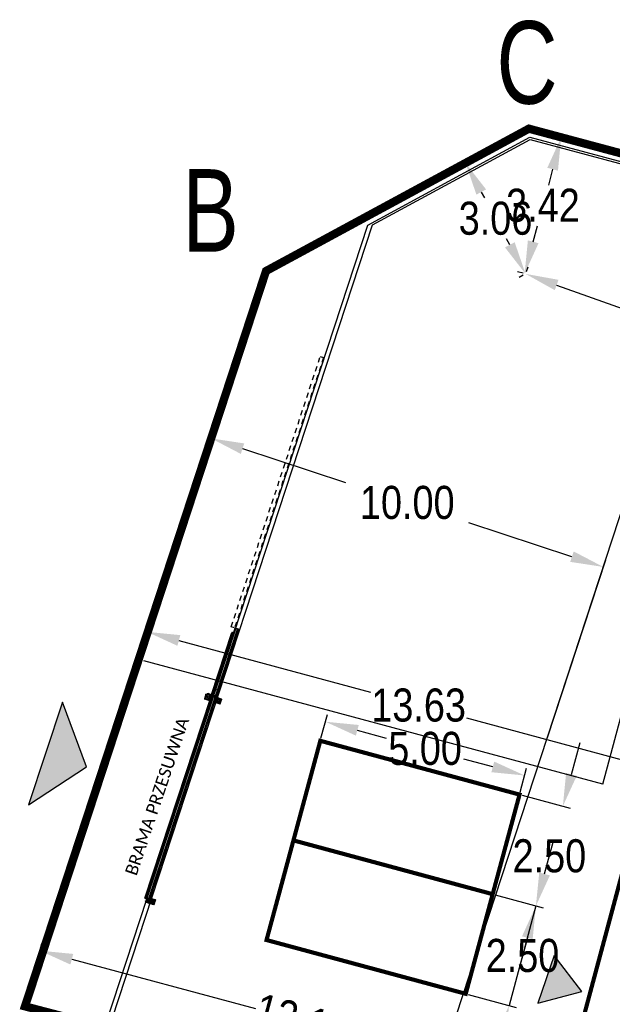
# Model space of a CAD drawing. Extents: x 6414462 to 20492237, y 5756825 to 17376351.
# Tile 13 of 127: x 6497148 to 6497162, y 5810102 to 5810126. Entities that reach past the tile are written whole.
import ezdxf

# ---------------------------------------------------------------- set-up
doc = ezdxf.new("R2010")
doc.units = 0
for name, pattern in [('Lipnica teren 1$0$ACAD_ISO03W100', [30, 12, -18]), ('Lipnica teren 1$0$ACAD_ISO04W100', [30, 24, -3, 0, -3]), ('Lipnica teren 1$0$HIDDEN2', [0.1875, 0.125, -0.0625])]:
    doc.linetypes.add(name, pattern=pattern)
doc.layers.add('Lipnica teren 1$0$AW OGRODZENIA', color=253, linetype='Continuous')
doc.layers.add('Lipnica teren 1$0$GRANICA', color=1, linetype='Lipnica teren 1$0$ACAD_ISO04W100', true_color=0xff0000)
doc.layers.add('Lipnica teren 1$0$miejsca postojowe', color=140, linetype='Continuous', true_color=0x00bfff)
doc.styles.add('Lipnica teren 1$0$Arial Narrow', font='txt')
doc.styles.add('Lipnica teren 1$0$WYMIARY', font='swisscl.ttf')
doc.dimstyles.new('Lipnica teren 1$0$Standard', dxfattribs={"dimtxt": 0.8, "dimasz": 0.8, "dimexe": 0.18, "dimexo": 0.0625, "dimgap": 0.09, "dimtad": 0, "dimtih": 1, "dimtoh": 1, "dimzin": 0, "dimdsep": 46, "dimtxsty": 'Lipnica teren 1$0$Arial Narrow', "dimcen": 0.8, "dimadec": 0, "dimazin": 0, "dimtfac": 1, "dimtofl": 0, "dimtmove": 0, "dimatfit": 3, "dimfxl": 1, "dimtolj": 1, "dimtzin": 0, "dimarcsym": 0})

# ---------------------------------------------------------------- blocks, each defined once
blk = doc.blocks.new('*D47')
at = {"color": 0, "lineweight": -2, "transparency": 16777216}
for p, q in [((6497150.576, 5810110.902), (6497150.643, 5810111.149)), ((6497151.368, 5810110.767), (6497156.011, 5810109.512)), ((6497162.986, 5810107.627), (6497158.343, 5810108.882)), ((6497164.151, 5810108.873), (6497163.711, 5810107.245))]:
    blk.add_line(p, q, dxfattribs=at)
at = {"color": 0, "transparency": 16777216}
for points in [[(6497151.403, 5810110.896), (6497151.333, 5810110.638), (6497150.596, 5810110.976)], [(6497163.02, 5810107.756), (6497162.951, 5810107.499), (6497163.758, 5810107.419)]]:
    blk.add_solid(points, dxfattribs=at)
at = {"layer": 'Defpoints', "color": 0, "transparency": 16777216}
for p in [(6497150.596, 5810110.976), (6497150.56, 5810110.841), (6497164.167, 5810108.933)]:
    blk.add_point(p, dxfattribs=at)
at = {"color": 0, "transparency": 16777216, "insert": (6497157.177, 5810109.197), "char_height": 0.8, "attachment_point": 5, "style": 'Lipnica teren 1$0$Arial Narrow'}
blk.add_mtext('\\A1;13.63', dxfattribs=at)
blk = doc.blocks.new('*D50')
at = {"color": 0, "lineweight": -2, "transparency": 16777216}
for p, q in [((6497154.811, 5810108.397), (6497154.967, 5810108.972)), ((6497155.692, 5810108.59), (6497156.392, 5810108.401)), ((6497158.975, 5810107.704), (6497158.274, 5810107.893)), ((6497159.639, 5810107.094), (6497159.794, 5810107.669))]:
    blk.add_line(p, q, dxfattribs=at)
at = {"color": 0, "transparency": 16777216}
for points in [[(6497155.727, 5810108.719), (6497155.657, 5810108.461), (6497154.92, 5810108.798)], [(6497159.009, 5810107.832), (6497158.94, 5810107.575), (6497159.747, 5810107.495)]]:
    blk.add_solid(points, dxfattribs=at)
at = {"layer": 'Defpoints', "color": 0, "transparency": 16777216}
for p in [(6497154.92, 5810108.798), (6497154.795, 5810108.336), (6497159.622, 5810107.033)]:
    blk.add_point(p, dxfattribs=at)
at = {"color": 0, "transparency": 16777216, "insert": (6497157.333, 5810108.147), "char_height": 0.8, "attachment_point": 5, "style": 'Lipnica teren 1$0$Arial Narrow'}
blk.add_mtext('\\A1;5.00', dxfattribs=at)
blk = doc.blocks.new('*D51')
at = {"color": 0, "lineweight": -2, "transparency": 16777216}
for p, q in [((6497160.879, 5810107.523), (6497161.088, 5810108.295)), ((6497159.683, 5810107.017), (6497160.845, 5810106.703)), ((6497159.031, 5810104.604), (6497160.193, 5810104.29)), ((6497159.811, 5810103.564), (6497159.602, 5810102.792))]:
    blk.add_line(p, q, dxfattribs=at)
at = {"color": 0, "transparency": 16777216}
for points in [[(6497160.751, 5810107.557), (6497161.008, 5810107.488), (6497160.671, 5810106.75)], [(6497159.682, 5810103.599), (6497159.94, 5810103.53), (6497160.019, 5810104.337)]]:
    blk.add_solid(points, dxfattribs=at)
at = {"layer": 'Defpoints', "color": 0, "transparency": 16777216}
for p in [(6497159.622, 5810107.033), (6497158.971, 5810104.62), (6497160.019, 5810104.337)]:
    blk.add_point(p, dxfattribs=at)
at = {"color": 0, "transparency": 16777216, "insert": (6497160.345, 5810105.544), "char_height": 0.8, "attachment_point": 5, "style": 'Lipnica teren 1$0$Arial Narrow'}
blk.add_mtext('\\A1;2.50', dxfattribs=at)
blk = doc.blocks.new('*D52')
at = {"color": 0, "lineweight": -2, "transparency": 16777216}
for p, q in [((6497160.228, 5810105.109), (6497160.436, 5810105.881)), ((6497159.031, 5810104.604), (6497160.193, 5810104.29)), ((6497160.019, 5810104.337), (6497159.368, 5810101.923)), ((6497158.38, 5810102.19), (6497159.542, 5810101.876)), ((6497159.159, 5810101.151), (6497158.951, 5810100.378))]:
    blk.add_line(p, q, dxfattribs=at)
at = {"color": 0, "transparency": 16777216}
for points in [[(6497160.099, 5810105.144), (6497160.357, 5810105.074), (6497160.019, 5810104.337)], [(6497159.031, 5810101.186), (6497159.288, 5810101.116), (6497159.368, 5810101.923)]]:
    blk.add_solid(points, dxfattribs=at)
at = {"layer": 'Defpoints', "color": 0, "transparency": 16777216}
for p in [(6497158.971, 5810104.62), (6497158.319, 5810102.206), (6497159.368, 5810101.923)]:
    blk.add_point(p, dxfattribs=at)
at = {"color": 0, "transparency": 16777216, "insert": (6497159.694, 5810103.13), "char_height": 0.8, "attachment_point": 5, "style": 'Lipnica teren 1$0$Arial Narrow'}
blk.add_mtext('\\A1;2.50', dxfattribs=at)
blk = doc.blocks.new('*D54')
at = {"color": 0, "lineweight": -2, "transparency": 16777216}
for p, q in [((6497147.656, 5810101.962), (6497148.048, 5810103.424)), ((6497148.774, 5810103.043), (6497153.221, 5810101.85)), ((6497159.919, 5810100.053), (6497155.472, 5810101.246)), ((6497160.378, 5810098.677), (6497160.738, 5810100.02))]:
    blk.add_line(p, q, dxfattribs=at)
at = {"color": 0, "transparency": 16777216}
for points in [[(6497148.809, 5810103.172), (6497148.74, 5810102.915), (6497148.002, 5810103.251)], [(6497159.953, 5810100.182), (6497159.884, 5810099.924), (6497160.692, 5810099.846)]]:
    blk.add_solid(points, dxfattribs=at)
at = {"layer": 'Defpoints', "color": 0, "transparency": 16777216}
for p in [(6497147.64, 5810101.902), (6497160.692, 5810099.846), (6497160.362, 5810098.616)]:
    blk.add_point(p, dxfattribs=at)
at = {"color": 0, "transparency": 16777216, "insert": (6497154.347, 5810101.548), "char_height": 0.8, "attachment_point": 5, "rotation": 344.9811, "style": 'Lipnica teren 1$0$Arial Narrow'}
blk.add_mtext('\\A1;13.14', dxfattribs=at)
blk = doc.blocks.new('Lipnica teren 1$0$Lampka oszczegawcza_gora')
at = {"layer": 'Lipnica teren 1$0$AW OGRODZENIA'}
for p, q in [((-4, 2), (-4, 117)), ((-3, 3), (-3, 117)), ((-1, 121), (-2, 122)), ((117, 123), (2, 123)), ((117, 123), (3, 123)), ((122, 122), (121, 121)), ((123, 2), (123, 117)), ((123, 3), (123, 117)), ((-2, -2), (-1, -1)), ((117, -4), (2, -4)), ((117, -3), (3, -3)), ((44, -4), (45, -4)), ((45, -4), (75, -4)), ((45, -4), (51, -22)), ((69, -22), (51, -22)), ((69, -22), (75, -4)), ((75, -4), (75, -4)), ((121, -1), (122, -2))]:
    blk.add_line(p, q, dxfattribs=at)
at = {"layer": 'Lipnica teren 1$0$AW OGRODZENIA', "color": 30}
for p, q in [((10, 105), (-3, 117)), ((-3, 3), (10, 15)), ((3, 123), (15, 110)), ((15, 10), (3, -3)), ((55, 60), (10, 105)), ((10, 15), (55, 60)), ((15, 110), (60, 65)), ((60, 55), (15, 10)), ((60, 65), (105, 110)), ((105, 10), (60, 55)), ((110, 105), (65, 60)), ((65, 60), (110, 15)), ((105, 110), (117, 123)), ((117, -3), (105, 10)), ((123, 117), (110, 105)), ((110, 15), (123, 3))]:
    blk.add_line(p, q, dxfattribs=at)
at = {"layer": 'Lipnica teren 1$0$AW OGRODZENIA', "color": 1, "linetype": 'Lipnica teren 1$0$ACAD_ISO03W100', "ltscale": 0.2}
for p, q in [((120, 120), (0, 120)), ((0, 120), (0, 0)), ((0, 0), (120, 0)), ((120, 0), (120, 120))]:
    blk.add_line(p, q, dxfattribs=at)
at = {"layer": 'Lipnica teren 1$0$AW OGRODZENIA'}
for radius in [5, 4.3]:
    blk.add_circle((60, -29), radius, dxfattribs=at)
for centre, radius, start, end in [((2, 117), 6, 135, 180), ((2, 2), 6, 180, 225), ((2, 117), 6, 90, 135), ((117, 117), 6, 45, 90), ((117, 117), 6, 0, 45), ((117, 2), 6, 315, 360), ((2, 2), 6, 225, 270), ((60, -29), 9, 123.7682, 180), ((60, -29), 9, 180, 56.2318), ((117, 2), 6, 270, 315)]:
    blk.add_arc(centre, radius, start, end, dxfattribs=at)
at = {"layer": 'Lipnica teren 1$0$AW OGRODZENIA', "color": 30}
for centre, radius, start, end in [((564, 60), 555, 175.3673, 184.6327), ((564, 60), 555, 175.3673, 184.6327), ((15, 105), 5.56, 93.3187, 176.6813), ((15, 105), 5.56, 93.3187, 176.6813), ((15, 15), 5.56, 183.3185, 266.6815), ((15, 15), 5.56, 183.3185, 266.6815), ((60, -444), 555, 85.3673, 94.6327), ((60, -444), 555, 85.3673, 94.6327), ((60, 564), 555, 265.3673, 274.6327), ((60, 564), 555, 265.3673, 274.6327), ((105, 105), 5.55, 3.2922, 86.7078), ((105, 105), 5.55, 3.2922, 86.7078), ((105, 15), 5.56, 273.3185, 356.6815), ((105, 15), 5.56, 273.3185, 356.6815), ((-444, 60), 555, 355.3673, 4.6327), ((-444, 60), 555, 355.3673, 4.6327)]:
    blk.add_arc(centre, radius, start, end, dxfattribs=at)
at = {"layer": 'Lipnica teren 1$0$AW OGRODZENIA'}
for centre, major_axis, start_param, end_param in [((5, 115), (6.89, -5.44), 2.969208, 3.632637), ((5, 5), (6.89, 5.44), 2.650548, 3.313977), ((5, 115), (5.44, -6.89), 2.650548, 3.313977), ((115, 115), (-5.44, -6.89), 2.969208, 3.632637), ((115, 115), (-6.89, -5.44), 2.650548, 3.313977), ((115, 5), (-6.89, 5.44), 2.969208, 3.632637), ((5, 5), (5.44, 6.89), 2.969208, 3.632637), ((115, 5), (-5.44, 6.89), 2.650548, 3.313977)]:
    blk.add_ellipse(centre, major_axis=major_axis, ratio=0.677838, start_param=start_param, end_param=end_param, dxfattribs=at)
at = {"layer": 'Lipnica teren 1$0$AW OGRODZENIA', "color": 30}
for major_axis, start_param, end_param in [((4.24, 4.24), 0.907368, 2.234225), ((-4.24, 4.24), 0.907368, 2.234225), ((-4.24, 4.24), 4.04896, 5.375818), ((-4.24, -4.24), 0.907368, 2.234225)]:
    blk.add_ellipse((60, 60), major_axis=major_axis, ratio=0.781614, start_param=start_param, end_param=end_param, dxfattribs=at)
blk = doc.blocks.new('Lipnica teren 1$0$br1')
for p, q in [((9.026, 0.309), (9.028, 0.309)), ((9.026, 0.309), (9.026, 0.224)), ((9.028, 0.309), (9.049, 0.309)), ((9.028, 0.309), (9.028, 0.224)), ((9.034, 0.297), (9.034, 0.281)), ((9.034, 0.264), (9.034, 0.248)), ((9.043, 0.281), (9.043, 0.297)), ((9.043, 0.248), (9.043, 0.264)), ((9.049, 0.309), (9.054, 0.309)), ((9.049, 0.309), (9.049, 0.224)), ((9.054, 0.309), (9.054, 0.224)), ((3.781, 0.066), (3.781, -0.046)), ((3.781, 0.066), (3.785, 0.066)), ((3.882, 0.151), (3.782, 0.151)), ((3.782, 0.151), (3.782, 0.051)), ((3.782, -0.05), (3.782, 0.07)), ((3.782, 0.07), (3.902, 0.07)), ((3.782, 0.051), (3.882, 0.051)), ((3.882, 0.051), (3.782, 0.051)), ((3.782, 0.051), (3.782, 0.001)), ((3.782, 0.001), (3.882, 0.001)), ((3.782, 0), (3.782, -0.05)), ((3.784, 0.138), (3.783, 0.137)), ((3.783, 0.137), (3.783, 0.131)), ((3.783, 0.131), (3.784, 0.13)), ((3.784, 0.13), (3.784, 0.138)), ((3.796, 0.138), (3.784, 0.138)), ((3.784, 0.138), (3.796, 0.138)), ((3.784, 0.131), (3.796, 0.131)), ((3.784, 0.13), (3.796, 0.13)), ((3.785, -0.046), (3.785, 0.066)), ((3.898, 0.072), (3.787, 0.072)), ((3.787, 0.068), (3.787, 0.072)), ((3.787, 0.068), (3.898, 0.068)), ((3.794, 0.051), (3.794, -0.031)), ((3.797, 0.051), (3.794, 0.051)), ((3.797, 0.142), (3.796, 0.141)), ((3.796, 0.141), (3.796, 0.14)), ((3.796, 0.134), (3.796, 0.14)), ((3.796, 0.129), (3.796, 0.134)), ((3.796, 0.128), (3.796, 0.129)), ((3.796, 0.128), (3.797, 0.127)), ((3.797, 0.085), (3.797, 0.17)), ((3.797, 0.17), (3.802, 0.17)), ((3.797, 0.142), (3.797, 0.142)), ((3.797, 0.138), (3.797, 0.138)), ((3.797, 0.131), (3.797, 0.131)), ((3.797, 0.127), (3.797, 0.127)), ((3.797, 0.11), (3.797, 0.119)), ((3.797, 0.085), (3.797, 0.11)), ((3.797, 0.051), (3.819, 0.03)), ((3.797, -0.031), (3.797, 0.051)), ((3.884, 0.059), (3.801, 0.059)), ((3.801, 0.055), (3.801, 0.059)), ((3.823, 0.033), (3.801, 0.055)), ((3.801, 0.055), (3.884, 0.055)), ((3.802, 0.17), (3.803, 0.17)), ((3.802, 0.17), (3.802, 0.085)), ((3.808, 0.086), (3.808, 0.165)), ((3.811, 0.159), (3.835, 0.159)), ((3.835, 0.109), (3.811, 0.109)), ((3.812, 0.075), (3.872, 0.075)), ((3.872, 0.07), (3.812, 0.07)), ((3.867, 0.081), (3.813, 0.081)), ((3.819, 0.03), (3.819, -0.01)), ((3.819, 0.03), (3.823, 0.03)), ((3.862, 0.033), (3.823, 0.033)), ((3.823, 0.03), (3.823, 0.033)), ((3.823, -0.01), (3.823, 0.03)), ((3.823, 0.03), (3.862, 0.03)), ((3.838, 0.156), (3.838, 0.158)), ((3.838, 0.156), (3.838, 0.112)), ((3.838, 0.111), (3.838, 0.112)), ((3.841, 0.111), (3.841, 0.158)), ((3.842, 0.148), (3.841, 0.148)), ((3.841, 0.137), (3.842, 0.137)), ((3.842, 0.132), (3.841, 0.132)), ((3.841, 0.121), (3.842, 0.121)), ((3.842, 0.161), (3.863, 0.165)), ((3.842, 0.158), (3.864, 0.162)), ((3.842, 0.137), (3.842, 0.148)), ((3.842, 0.137), (3.842, 0.137)), ((3.842, 0.134), (3.842, 0.135)), ((3.842, 0.132), (3.842, 0.132)), ((3.842, 0.121), (3.842, 0.132)), ((3.864, 0.107), (3.842, 0.11)), ((3.863, 0.104), (3.842, 0.108)), ((3.844, 0.157), (3.896, 0.164)), ((3.844, 0.158), (3.864, 0.161)), ((3.844, 0.157), (3.844, 0.158)), ((3.845, 0.156), (3.844, 0.157)), ((3.845, 0.113), (3.844, 0.112)), ((3.844, 0.112), (3.844, 0.111)), ((3.844, 0.112), (3.896, 0.105)), ((3.844, 0.111), (3.864, 0.108)), ((3.896, 0.163), (3.845, 0.156)), ((3.845, 0.14), (3.845, 0.146)), ((3.845, 0.134), (3.845, 0.135)), ((3.845, 0.123), (3.845, 0.129)), ((3.896, 0.106), (3.845, 0.113)), ((3.859, 0.177), (3.859, 0.092)), ((3.862, 0.177), (3.859, 0.177)), ((3.859, 0.092), (3.862, 0.092)), ((3.862, 0.207), (3.862, 0.207)), ((3.862, 0.207), (3.862, 0.156)), ((3.862, 0.207), (3.862, 0.157)), ((3.862, 0.207), (8.952, 0.207)), ((3.862, 0.177), (9.019, 0.177)), ((3.862, 0.157), (9.019, 0.157)), ((3.862, 0.113), (3.862, 0.156)), ((3.862, 0.154), (9.019, 0.154)), ((3.862, 0.114), (9.019, 0.114)), ((3.862, 0.092), (3.862, 0.113)), ((9.019, 0.092), (3.862, 0.092)), ((3.884, 0.055), (3.862, 0.033)), ((3.862, 0.03), (3.862, 0.033)), ((3.862, 0.03), (3.862, -0.01)), ((3.862, 0.03), (3.866, 0.03)), ((3.864, 0.167), (3.863, 0.166)), ((3.863, 0.166), (3.864, 0.161)), ((3.863, 0.103), (3.864, 0.108)), ((3.864, 0.102), (3.863, 0.103)), ((3.895, 0.171), (3.864, 0.167)), ((3.864, 0.167), (3.865, 0.168)), ((3.895, 0.098), (3.864, 0.102)), ((3.864, 0.102), (3.865, 0.101)), ((3.865, 0.168), (3.894, 0.172)), ((3.865, 0.101), (3.894, 0.097)), ((3.866, 0.03), (3.888, 0.051)), ((3.866, -0.01), (3.866, 0.03)), ((3.872, 0.075), (3.872, 0.076)), ((3.872, 0.075), (3.872, 0.07)), ((3.882, 0.051), (3.882, 0.151)), ((3.882, 0.001), (3.882, 0.051)), ((3.884, 0.055), (3.884, 0.059)), ((3.888, 0.051), (3.888, -0.031)), ((3.888, 0.051), (3.891, 0.051)), ((3.891, -0.031), (3.891, 0.051)), ((3.894, 0.172), (3.904, 0.174)), ((3.894, 0.172), (3.895, 0.171)), ((3.894, 0.097), (3.895, 0.098)), ((3.894, 0.097), (3.904, 0.095)), ((3.905, 0.173), (3.895, 0.171)), ((3.896, 0.164), (3.895, 0.171)), ((3.896, 0.105), (3.895, 0.098)), ((3.905, 0.096), (3.895, 0.098)), ((3.896, 0.164), (3.906, 0.166)), ((3.906, 0.165), (3.896, 0.163)), ((3.896, 0.163), (3.896, 0.164)), ((3.906, 0.104), (3.896, 0.106)), ((3.896, 0.106), (3.896, 0.105)), ((3.896, 0.105), (3.906, 0.103)), ((3.898, 0.068), (3.898, 0.072)), ((3.9, 0.066), (3.9, -0.046)), ((3.9, 0.066), (3.904, 0.066)), ((3.902, 0.07), (3.902, -0.05)), ((3.905, 0.173), (3.904, 0.174)), ((3.905, 0.096), (3.904, 0.095)), ((3.904, -0.046), (3.904, 0.066)), ((3.906, 0.166), (3.905, 0.173)), ((3.906, 0.103), (3.905, 0.096)), ((3.906, 0.165), (3.906, 0.166)), ((3.906, 0.104), (3.906, 0.103)), ((8.901, 0.066), (8.901, -0.046)), ((8.901, 0.066), (8.905, 0.066)), ((8.902, 0.207), (8.902, 0.222)), ((8.902, -0.05), (8.902, 0.07)), ((8.902, 0.07), (9.022, 0.07)), ((8.905, -0.046), (8.905, 0.066)), ((9.018, 0.072), (8.907, 0.072)), ((8.907, 0.068), (8.907, 0.072)), ((8.907, 0.068), (9.018, 0.068)), ((8.914, 0.051), (8.914, -0.031)), ((8.917, 0.051), (8.914, 0.051)), ((8.92, 0.074), (8.917, 0.074)), ((8.917, 0.074), (8.917, 0.07)), ((8.917, 0.07), (8.92, 0.07)), ((8.917, 0.051), (8.939, 0.03)), ((8.917, -0.031), (8.917, 0.051)), ((8.92, 0.074), (9.051, 0.074)), ((8.92, 0.07), (8.92, 0.074)), ((8.92, 0.07), (9.051, 0.07)), ((9.004, 0.059), (8.921, 0.059)), ((8.921, 0.055), (8.921, 0.059)), ((8.943, 0.033), (8.921, 0.055)), ((8.921, 0.055), (9.004, 0.055)), ((8.939, 0.215), (8.95, 0.215)), ((8.939, 0.215), (8.939, 0.204)), ((8.939, 0.205), (8.953, 0.205)), ((8.939, 0.204), (8.939, 0.177)), ((8.939, 0.03), (8.939, -0.01)), ((8.939, 0.03), (8.943, 0.03)), ((8.982, 0.033), (8.943, 0.033)), ((8.943, 0.03), (8.943, 0.033)), ((8.943, -0.01), (8.943, 0.03)), ((8.943, 0.03), (8.982, 0.03)), ((8.972, 0.205), (9.019, 0.205)), ((8.973, 0.207), (9.019, 0.207)), ((8.975, 0.215), (9.019, 0.215)), ((9.004, 0.055), (8.982, 0.033)), ((8.982, 0.03), (8.982, 0.033)), ((8.982, 0.03), (8.982, -0.01)), ((8.982, 0.03), (8.986, 0.03)), ((8.986, 0.03), (9.008, 0.051)), ((8.986, -0.01), (8.986, 0.03)), ((9.004, 0.055), (9.004, 0.059)), ((9.008, 0.051), (9.008, -0.031)), ((9.008, 0.051), (9.011, 0.051)), ((9.011, -0.031), (9.011, 0.051)), ((9.018, 0.068), (9.018, 0.072)), ((9.019, 0.224), (9.019, 0.074)), ((9.019, 0.224), (9.052, 0.224)), ((9.02, 0.066), (9.02, -0.046)), ((9.02, 0.066), (9.024, 0.066)), ((9.022, 0.07), (9.022, -0.05)), ((9.024, 0.224), (9.024, 0.074)), ((9.024, 0.074), (9.052, 0.074)), ((9.024, 0.074), (9.052, 0.074)), ((9.024, -0.046), (9.024, 0.066)), ((9.034, 0.231), (9.034, 0.224)), ((9.034, 0.211), (9.034, 0.195)), ((9.034, 0.205), (9.034, 0.205)), ((9.034, 0.178), (9.034, 0.17)), ((9.034, 0.165), (9.034, 0.155)), ((9.034, 0.145), (9.034, 0.129)), ((9.034, 0.114), (9.043, 0.114)), ((9.034, 0.112), (9.034, 0.096)), ((9.035, 0.114), (9.042, 0.114)), ((9.037, 0.117), (9.04, 0.117)), ((9.043, 0.224), (9.043, 0.231)), ((9.043, 0.195), (9.043, 0.211)), ((9.043, 0.17), (9.043, 0.178)), ((9.043, 0.165), (9.043, 0.155)), ((9.043, 0.129), (9.043, 0.145)), ((9.043, 0.096), (9.043, 0.112)), ((9.052, 0.074), (9.051, 0.074)), ((9.051, 0.074), (9.051, 0.07)), ((9.052, 0.074), (9.051, 0.074)), ((9.051, 0.07), (9.057, 0.07)), ((9.051, 0.07), (9.057, 0.07)), ((9.052, 0.224), (9.057, 0.224)), ((9.052, 0.224), (9.052, 0.074)), ((9.052, 0.074), (9.057, 0.074)), ((9.052, 0.074), (9.057, 0.074)), ((9.057, 0.224), (9.057, 0.074)), ((9.057, 0.215), (10.639, 0.215)), ((9.057, 0.207), (9.202, 0.207)), ((9.057, 0.205), (10.534, 0.205)), ((9.057, 0.177), (9.202, 0.177)), ((9.057, 0.157), (9.202, 0.157)), ((9.057, 0.154), (9.202, 0.154)), ((9.057, 0.114), (9.202, 0.114)), ((10.759, 0.092), (9.057, 0.092)), ((9.057, 0.07), (9.057, 0.074)), ((9.057, 0.07), (9.057, 0.074)), ((9.202, 0.184), (9.202, 0.207)), ((9.202, 0.157), (9.202, 0.184)), ((9.202, 0.177), (10.759, 0.177)), ((9.202, 0.154), (10.752, 0.154)), ((9.202, 0.154), (9.202, 0.114)), ((9.202, 0.114), (10.752, 0.114)), ((10.528, 0.177), (10.528, 0.195)), ((10.545, 0.205), (10.639, 0.205)), ((10.55, 0.195), (10.55, 0.177)), ((10.639, 0.205), (10.639, 0.215)), ((10.639, 0.177), (10.639, 0.205)), ((10.759, 0.092), (10.759, 0.177)), ((10.759, 0.177), (10.762, 0.177)), ((10.759, 0.15), (10.759, 0.118)), ((10.759, 0.118), (10.759, 0.15)), ((10.762, 0.092), (10.759, 0.092)), ((10.762, 0.177), (10.762, 0.092)), ((3.781, -0.046), (3.785, -0.046)), ((3.902, -0.05), (3.782, -0.05)), ((3.898, -0.048), (3.787, -0.048)), ((3.787, -0.052), (3.787, -0.048)), ((3.787, -0.052), (3.898, -0.052)), ((3.794, -0.031), (3.797, -0.031)), ((3.819, -0.01), (3.797, -0.031)), ((3.801, -0.035), (3.823, -0.013)), ((3.884, -0.035), (3.801, -0.035)), ((3.801, -0.039), (3.801, -0.035)), ((3.801, -0.039), (3.884, -0.039)), ((3.819, -0.01), (3.823, -0.01)), ((3.862, -0.01), (3.823, -0.01)), ((3.823, -0.013), (3.823, -0.01)), ((3.823, -0.013), (3.862, -0.013)), ((3.862, -0.01), (3.866, -0.01)), ((3.862, -0.013), (3.862, -0.01)), ((3.862, -0.013), (3.884, -0.035)), ((3.888, -0.031), (3.866, -0.01)), ((3.884, -0.039), (3.884, -0.035)), ((3.891, -0.031), (3.888, -0.031)), ((3.898, -0.052), (3.898, -0.048)), ((3.9, -0.046), (3.904, -0.046)), ((8.901, -0.046), (8.905, -0.046)), ((9.022, -0.05), (8.902, -0.05)), ((9.018, -0.048), (8.907, -0.048)), ((8.907, -0.052), (8.907, -0.048)), ((8.907, -0.052), (9.018, -0.052)), ((8.914, -0.031), (8.917, -0.031)), ((8.939, -0.01), (8.917, -0.031)), ((8.921, -0.035), (8.943, -0.013)), ((9.004, -0.035), (8.921, -0.035)), ((8.921, -0.039), (8.921, -0.035)), ((8.921, -0.039), (9.004, -0.039)), ((8.939, -0.01), (8.943, -0.01)), ((8.982, -0.01), (8.943, -0.01)), ((8.943, -0.013), (8.943, -0.01)), ((8.943, -0.013), (8.982, -0.013)), ((8.982, -0.01), (8.986, -0.01)), ((8.982, -0.013), (8.982, -0.01)), ((8.982, -0.013), (9.004, -0.035)), ((9.008, -0.031), (8.986, -0.01)), ((9.004, -0.039), (9.004, -0.035)), ((9.011, -0.031), (9.008, -0.031)), ((9.018, -0.052), (9.018, -0.048)), ((9.02, -0.046), (9.024, -0.046))]:
    blk.add_line(p, q)
blk.add_circle((9.038, 0.162), 0.009)
for centre, radius, start, end in [((9.038, 0.297), 0.0045, 0, 180), ((9.038, 0.281), 0.0045, 180, 0), ((9.038, 0.264), 0.0045, 0, 180), ((9.038, 0.248), 0.0045, 180, 0), ((3.787, 0.066), 0.006, 90, 180), ((3.787, 0.066), 0.002, 90, 180), ((3.8, 0.14), 0.00367, 147.28, 178.3358), ((3.8, 0.14), 0.00375, 182.0046, 212.3796), ((3.8, 0.129), 0.00367, 147.28, 178.3358), ((3.8, 0.129), 0.00375, 182.0046, 212.3796), ((3.812, 0.085), 0.015, 180, 270), ((3.812, 0.085), 0.01, 180, 270), ((3.803, 0.165), 0.005, 0, 90), ((3.811, 0.156), 0.003, 90, 180), ((3.811, 0.112), 0.003, 180, 270), ((3.813, 0.086), 0.005, 180, 270), ((3.835, 0.156), 0.003, 0, 90), ((3.835, 0.112), 0.003, 270, 0), ((3.842, 0.158), 0.004, 98.3, 180), ((3.842, 0.111), 0.004, 180, 261.7), ((3.842, 0.158), 0.001, 98.3, 180), ((3.842, 0.111), 0.001, 180, 261.7), ((3.842, 0.146), 0.00257, 0, 90), ((3.842, 0.14), 0.00257, 270, 0), ((3.828, 0.135), 0.014, 0, 10.7398), ((3.828, 0.134), 0.014, 349.2602, 360), ((3.842, 0.129), 0.00257, 0, 90), ((3.842, 0.123), 0.00257, 270, 0), ((3.831, 0.135), 0.014, 0, 18.7125), ((3.831, 0.134), 0.014, 341.2875, 360), ((3.867, 0.076), 0.005, 0, 90), ((3.898, 0.066), 0.006, 0, 90), ((3.898, 0.066), 0.002, 0, 90), ((8.907, 0.066), 0.006, 90, 180), ((8.907, 0.066), 0.002, 90, 180), ((9.018, 0.066), 0.006, 0, 90), ((9.018, 0.066), 0.002, 0, 90), ((9.038, 0.231), 0.0045, 0, 180), ((9.038, 0.211), 0.0045, 0, 180), ((9.038, 0.215), 0.0045, 202.8854, 337.1146), ((9.038, 0.198), 0.0045, 0, 180), ((9.038, 0.195), 0.0045, 180, 0), ((9.038, 0.178), 0.0045, 0, 180), ((9.038, 0.182), 0.0045, 202.8854, 337.1146), ((9.038, 0.165), 0.0045, 0, 180), ((9.038, 0.145), 0.0045, 0, 180), ((9.038, 0.149), 0.0045, 202.8854, 337.1146), ((9.038, 0.132), 0.0045, 0, 180), ((9.038, 0.129), 0.0045, 180, 0), ((9.038, 0.112), 0.0045, 0, 180), ((9.038, 0.116), 0.0045, 202.8854, 337.1146), ((9.038, 0.096), 0.0045, 180, 0), ((10.539, 0.195), 0.011, 118.1149, 180), ((10.539, 0.195), 0.011, 61.885, 118.1149), ((10.539, 0.195), 0.011, 360, 61.885), ((3.787, -0.046), 0.006, 180, 270), ((3.787, -0.046), 0.002, 180, 270), ((3.898, -0.046), 0.002, 270, 0), ((3.898, -0.046), 0.006, 270, 0), ((8.907, -0.046), 0.006, 180, 270), ((8.907, -0.046), 0.002, 180, 270), ((9.018, -0.046), 0.002, 270, 0), ((9.018, -0.046), 0.006, 270, 0)]:
    blk.add_arc(centre, radius, start, end)
for centre, major_axis, ratio, start_param, end_param in [((3.813, 0.04), (0.0172, -0.0172), 0.492366, 2.684071, 3.599114), ((3.813, 0.04), (0.0151, -0.0151), 0.280139, 2.684071, 3.599114), ((3.823, 0.03), (-0.00424, -0.00424), 0.492366, 4.254867, 5.169911), ((3.862, 0.03), (-0.00424, 0.00424), 0.492366, 4.254867, 5.169911), ((3.872, 0.04), (-0.0172, -0.0172), 0.492366, 2.684071, 3.599114), ((3.872, 0.04), (-0.0151, -0.0151), 0.280139, 2.684071, 3.599114), ((8.933, 0.04), (0.0172, -0.0172), 0.492366, 2.684071, 3.599114), ((8.933, 0.04), (0.0151, -0.0151), 0.280139, 2.684071, 3.599114), ((8.943, 0.03), (-0.00424, -0.00424), 0.492366, 4.254867, 5.169911), ((8.982, 0.03), (-0.00424, 0.00424), 0.492366, 4.254867, 5.169911), ((8.992, 0.04), (-0.0172, -0.0172), 0.492366, 2.684071, 3.599114), ((8.992, 0.04), (-0.0151, -0.0151), 0.280139, 2.684071, 3.599114), ((10.752, 0.15), (-0.00793, 0), 0.504377, 3.141593, 4.712389), ((10.752, 0.118), (0.00793, 0), 0.504377, 4.712389, 6.283185), ((3.813, -0.02), (0.0172, 0.0172), 0.492366, 2.684071, 3.599114), ((3.813, -0.02), (0.0151, 0.0151), 0.280139, 2.684071, 3.599114), ((3.823, -0.01), (0.00424, -0.00424), 0.492366, 4.254867, 5.169911), ((3.862, -0.01), (-0.00424, -0.00424), 0.492366, 1.113275, 2.028318), ((3.872, -0.02), (-0.0172, 0.0172), 0.492366, 2.684071, 3.599114), ((3.872, -0.02), (-0.0151, 0.0151), 0.280139, 2.684071, 3.599114), ((8.933, -0.02), (0.0172, 0.0172), 0.492366, 2.684071, 3.599114), ((8.933, -0.02), (0.0151, 0.0151), 0.280139, 2.684071, 3.599114), ((8.943, -0.01), (0.00424, -0.00424), 0.492366, 4.254867, 5.169911), ((8.982, -0.01), (-0.00424, -0.00424), 0.492366, 1.113275, 2.028318), ((8.992, -0.02), (-0.0172, 0.0172), 0.492366, 2.684071, 3.599114), ((8.992, -0.02), (-0.0151, 0.0151), 0.280139, 2.684071, 3.599114)]:
    blk.add_ellipse(centre, major_axis=major_axis, ratio=ratio, start_param=start_param, end_param=end_param)
for points in [[(3.796, 0.134), (3.796, 0.135), (3.796, 0.136), (3.797, 0.137), (3.797, 0.138), (3.797, 0.138)], [(3.797, 0.131), (3.797, 0.131), (3.797, 0.132), (3.796, 0.133), (3.796, 0.134), (3.796, 0.134)]]:
    blk.add_open_spline(points, degree=3, knots=[0, 0, 0, 0, 0.5, 0.5, 1, 1, 1, 1])
at = {"xscale": 0.001, "yscale": 0.001, "zscale": 0.001}
blk.add_blockref('Lipnica teren 1$0$Lampka oszczegawcza_gora', (8.902, 0.225), dxfattribs=at)
blk = doc.blocks.new('*D58')
at = {"color": 0, "lineweight": -2, "transparency": 16777216}
for p, q in [((6497159.789, 5810119.707), (6497159.828, 5810119.819)), ((6497160.521, 5810119.379), (6497162.136, 5810118.801)), ((6497165.63, 5810117.551), (6497164.015, 5810118.129)), ((6497166.404, 5810117.339), (6497166.444, 5810117.451))]:
    blk.add_line(p, q, dxfattribs=at)
at = {"color": 0, "transparency": 16777216}
for points in [[(6497160.566, 5810119.505), (6497160.476, 5810119.254), (6497159.768, 5810119.649)], [(6497165.675, 5810117.676), (6497165.585, 5810117.425), (6497166.383, 5810117.281)]]:
    blk.add_solid(points, dxfattribs=at)
at = {"layer": 'Defpoints', "color": 0, "transparency": 16777216}
for p in [(6497159.767, 5810119.648), (6497166.383, 5810117.281), (6497166.383, 5810117.28)]:
    blk.add_point(p, dxfattribs=at)
at = {"color": 0, "transparency": 16777216, "insert": (6497163.075, 5810118.465), "char_height": 0.8, "attachment_point": 5, "style": 'Lipnica teren 1$0$Arial Narrow'}
blk.add_mtext('\\A1;7.03', dxfattribs=at)
blk = doc.blocks.new('*D479')
at = {"color": 0, "lineweight": -2, "transparency": 16777216}
for p, q in [((6497150.797, 5810111.533), (6497152.207, 5810115.834)), ((6497152.911, 5810115.414), (6497155.407, 5810114.596)), ((6497160.893, 5810112.797), (6497158.397, 5810113.616)), ((6497160.299, 5810108.418), (6497161.709, 5810112.719))]:
    blk.add_line(p, q, dxfattribs=at)
at = {"color": 0, "transparency": 16777216}
for points in [[(6497152.952, 5810115.541), (6497152.869, 5810115.287), (6497152.15, 5810115.663)], [(6497160.934, 5810112.924), (6497160.851, 5810112.671), (6497161.653, 5810112.548)]]:
    blk.add_solid(points, dxfattribs=at)
at = {"layer": 'Defpoints', "color": 0, "transparency": 16777216}
for p in [(6497152.15, 5810115.663), (6497150.777, 5810111.474), (6497160.28, 5810108.359)]:
    blk.add_point(p, dxfattribs=at)
at = {"color": 0, "transparency": 16777216, "insert": (6497156.902, 5810114.106), "char_height": 0.8, "attachment_point": 5, "style": 'Lipnica teren 1$0$Arial Narrow'}
blk.add_mtext('\\A1;10.00', dxfattribs=at)
blk = doc.blocks.new('*D60')
at = {"color": 0, "lineweight": -2, "transparency": 16777216}
for p, q in [((6497158.258, 5810122.306), (6497158.155, 5810122.25)), ((6497158.694, 5810121.632), (6497158.77, 5810121.491)), ((6497159.387, 5810120.353), (6497159.31, 5810120.494)), ((6497159.713, 5810119.619), (6497159.61, 5810119.563))]:
    blk.add_line(p, q, dxfattribs=at)
at = {"color": 0, "transparency": 16777216}
for points in [[(6497158.811, 5810121.696), (6497158.577, 5810121.569), (6497158.313, 5810122.336)], [(6497159.504, 5810120.416), (6497159.27, 5810120.289), (6497159.768, 5810119.649)]]:
    blk.add_solid(points, dxfattribs=at)
at = {"layer": 'Defpoints', "color": 0, "transparency": 16777216}
for p in [(6497158.313, 5810122.336), (6497159.768, 5810119.649), (6497159.768, 5810119.649)]:
    blk.add_point(p, dxfattribs=at)
at = {"color": 0, "transparency": 16777216, "insert": (6497159.04, 5810120.992), "char_height": 0.8, "attachment_point": 5, "style": 'Lipnica teren 1$0$Arial Narrow'}
blk.add_mtext('\\A1;3.06', dxfattribs=at)
blk = doc.blocks.new('*D480')
at = {"color": 0, "lineweight": -2, "transparency": 16777216}
for p, q in [((6497160.592, 5810122.968), (6497160.457, 5810123.004)), ((6497160.424, 5810122.185), (6497160.32, 5810121.796)), ((6497159.953, 5810120.427), (6497160.057, 5810120.816)), ((6497159.707, 5810119.664), (6497159.572, 5810119.7))]:
    blk.add_line(p, q, dxfattribs=at)
at = {"color": 0, "transparency": 16777216}
for points in [[(6497160.295, 5810122.219), (6497160.553, 5810122.15), (6497160.631, 5810122.958)], [(6497159.824, 5810120.461), (6497160.082, 5810120.392), (6497159.746, 5810119.654)]]:
    blk.add_solid(points, dxfattribs=at)
at = {"layer": 'Defpoints', "color": 0, "transparency": 16777216}
for p in [(6497160.631, 5810122.958), (6497160.652, 5810122.952), (6497159.767, 5810119.648)]:
    blk.add_point(p, dxfattribs=at)
at = {"color": 0, "transparency": 16777216, "insert": (6497160.189, 5810121.306), "char_height": 0.8, "attachment_point": 5, "style": 'Lipnica teren 1$0$Arial Narrow'}
blk.add_mtext('\\A1;3.42', dxfattribs=at)
blk = doc.blocks.new('Lipnica teren 1')
at = {"true_color": 0xa953a0}
h = blk.add_hatch(color=215, dxfattribs=at)
h.dxf.hatch_style = 1
h.paths.add_polyline_path([(6497147.723, 5810106.782), (6497149.129, 5810107.702), (6497148.547, 5810109.27)])
at = {"true_color": 0xf8d731}
h = blk.add_hatch(color=40, dxfattribs=at)
h.dxf.hatch_style = 1
h.paths.add_polyline_path([(6497160.069, 5810101.98), (6497161.131, 5810102.262), (6497160.462, 5810103.134)])
at = {"elevation": 10.22}
for points in [[(6497155.948, 5810120.827), (6497159.873, 5810122.959), (6497206.458, 5810110.482), (6497200.506, 5810088.258), (6497149.618, 5810101.516)], [(6497156.056, 5810120.835), (6497159.879, 5810122.906), (6497206.396, 5810110.447), (6497200.471, 5810088.319), (6497149.751, 5810101.602)]]:
    blk.add_lwpolyline(points, close=True, dxfattribs=at)
for points in [[(6497161.642, 5810107.283), (6497165.502, 5810121.653)], [(6497157.142, 5810098.787), (6497162.982, 5810116.603)], [(6497161.642, 5810107.283), (6497150.516, 5810110.272)]]:
    blk.add_lwpolyline(points, dxfattribs=at)
at = {"linetype": 'Lipnica teren 1$0$HIDDEN2', "elevation": 10.22}
blk.add_lwpolyline([(6497154.874, 5810117.624), (6497152.718, 5810111.069), (6497152.637, 5810111.096), (6497154.794, 5810117.65)], close=True, dxfattribs=at)
at = {"color": 215, "true_color": 0xa953a0, "elevation": 10.22}
blk.add_lwpolyline([(6497147.723, 5810106.782), (6497149.129, 5810107.702), (6497148.547, 5810109.27), (6497147.723, 5810106.782)], dxfattribs=at)
at = {"const_width": 0.1, "elevation": 10.22}
blk.add_lwpolyline([(6497162.176, 5810105.377), (6497168.454, 5810103.693), (6497166.64, 5810096.932), (6497160.362, 5810098.616)], close=True, dxfattribs=at)
at = {"color": 40, "true_color": 0xf8d731, "elevation": 10.22}
blk.add_lwpolyline([(6497160.069, 5810101.98), (6497161.131, 5810102.262), (6497160.462, 5810103.134), (6497160.069, 5810101.98)], dxfattribs=at)
at = {"layer": 'Lipnica teren 1$0$GRANICA', "ltscale": 0.1, "const_width": 0.2, "elevation": 10.22}
blk.add_lwpolyline([(6497153.48, 5810119.718), (6497159.849, 5810123.167), (6497206.696, 5810110.62), (6497200.644, 5810088.021), (6497147.64, 5810101.902)], close=True, dxfattribs=at)
at = {"layer": 'Lipnica teren 1$0$miejsca postojowe', "linetype": 'Lipnica teren 1$0$HIDDEN2', "ltscale": 10, "const_width": 0.1, "elevation": 10.22}
for points in [[(6497159.622, 5810107.033), (6497154.795, 5810108.336), (6497154.144, 5810105.923), (6497158.971, 5810104.62)], [(6497158.971, 5810104.62), (6497154.144, 5810105.923), (6497153.492, 5810103.509), (6497158.319, 5810102.206)]]:
    blk.add_lwpolyline(points, close=True, dxfattribs=at)
at = {"rotation": 71.78787460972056}
blk.add_blockref('Lipnica teren 1$0$br1', (6497149.534, 5810100.789, 10.22), dxfattribs=at)
at = {"insert": (6497151.337, 5810108.934, 10.22), "char_height": 0.3, "attachment_point": 3, "rotation": 71.3056, "style": 'Lipnica teren 1$0$WYMIARY'}
blk.add_mtext_dynamic_manual_height_columns('{\\fCalibri|b0|i0|c0|p34;BRAMA \\fCalibri|b0|i0|c238|p34;PRZESUWNA}', width=4.0614, gutter_width=62.5, heights=[0.527], dxfattribs=at)
at = {"layer": 'Lipnica teren 1$0$GRANICA', "ltscale": 0.1, "char_height": 2, "attachment_point": 1, "style": 'Lipnica teren 1$0$WYMIARY'}
for s, insert in [('C', (6497159.064, 5810125.772, 10.22)), ('B', (6497151.453, 5810122.186, 10.22))]:
    blk.add_mtext_dynamic_manual_height_columns(s, width=3.23335, gutter_width=62.5, heights=[0], dxfattribs=dict(at, insert=insert))
for p1, p2, distance, picture, middle in [((6497159.767, 5810119.648, 10.22), (6497160.652, 5810122.952, 10.22), 0.022, '*D480', (6497160.189, 5810121.306, 10.22)), ((6497158.313, 5810122.336, 10.22), (6497159.768, 5810119.649, 10.22), 0, '*D60', (6497159.04, 5810120.992, 10.22)), ((6497159.767, 5810119.648, 10.22), (6497166.383, 5810117.28, 10.22), 0.001, '*D58', (6497163.075, 5810118.465, 10.22)), ((6497160.28, 5810108.359, 10.22), (6497150.777, 5810111.474, 10.22), -4.409, '*D479', (6497156.902, 5810114.106, 10.22)), ((6497159.622, 5810107.033, 10.22), (6497154.795, 5810108.336, 10.22), -0.478, '*D50', (6497157.333, 5810108.147, 10.22))]:
    dim = blk.add_aligned_dim(p1=p1, p2=p2, distance=distance, dimstyle='Lipnica teren 1$0$Standard')
    dim.commit()
    dim.dimension.update_dxf_attribs({"geometry": picture, "text_midpoint": middle})
dim = blk.add_linear_dim(base=(6497150.596, 5810110.976, 10.22), p1=(6497164.167, 5810108.933, 10.22), p2=(6497150.56, 5810110.841, 10.22), angle=344.8779, dimstyle='Lipnica teren 1$0$Standard', override={"dimtmove": 1})
dim.commit()
dim.dimension.update_dxf_attribs({"geometry": '*D47', "text_midpoint": (6497157.177, 5810109.197, 10.22)})
dim = blk.add_linear_dim(base=(6497160.019, 5810104.337, 10.22), p1=(6497159.622, 5810107.033, 10.22), p2=(6497158.971, 5810104.62, 10.22), angle=254.8947, dimstyle='Lipnica teren 1$0$Standard')
dim.commit()
dim.dimension.update_dxf_attribs({"geometry": '*D51', "text_midpoint": (6497160.345, 5810105.544, 10.22), "dimtype": 129})
dim = blk.add_linear_dim(base=(6497159.368, 5810101.923, 10.22), p1=(6497158.971, 5810104.62, 10.22), p2=(6497158.319, 5810102.206, 10.22), angle=74.8947, dimstyle='Lipnica teren 1$0$Standard', override={"dimtmove": 1})
dim.commit()
dim.dimension.update_dxf_attribs({"geometry": '*D52', "text_midpoint": (6497159.694, 5810103.13, 10.22), "dimtype": 128})
dim = blk.add_linear_dim(base=(6497160.692, 5810099.846, 10.22), p1=(6497147.64, 5810101.902, 10.22), p2=(6497160.362, 5810098.616, 10.22), angle=344.9811, dimstyle='Lipnica teren 1$0$Standard')
dim.commit()
dim.dimension.update_dxf_attribs({"geometry": '*D54', "text_midpoint": (6497154.347, 5810101.548, 10.22)})

msp = doc.modelspace()

# ---------------------------------------------------------------- block references
msp.add_blockref('Lipnica teren 1', (0, 0))

doc.saveas('drawing.dxf')
